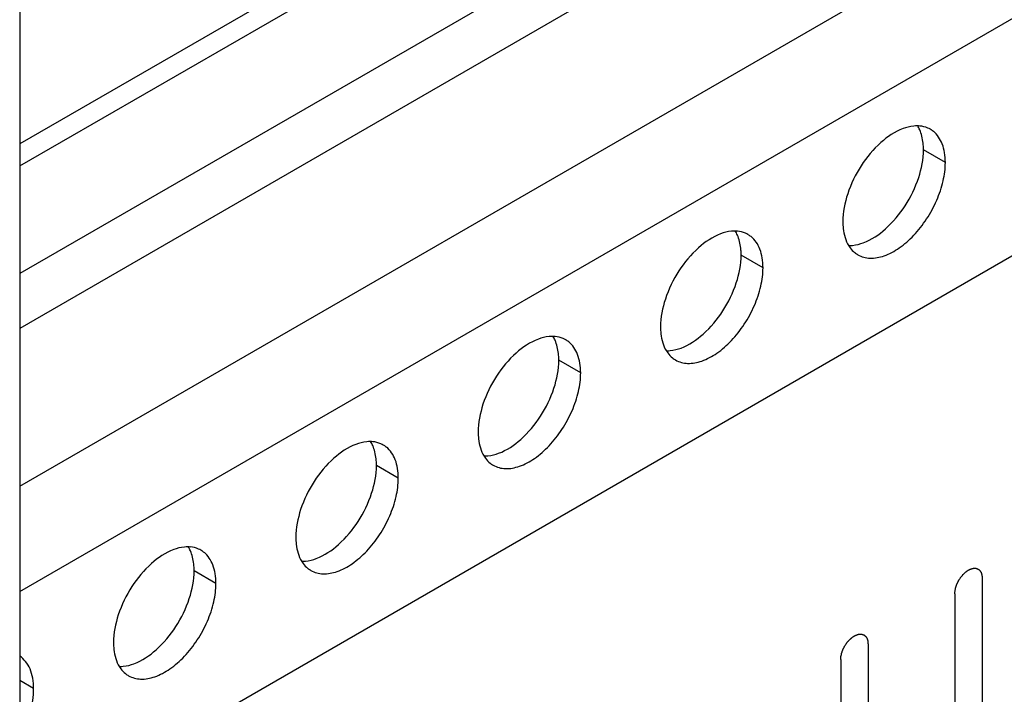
# Model space of a CAD drawing. Header units: inches. Extents: x 5 to 265, y 5 to 171.
# Tile 84 of 212: x 197.99 to 199.9, y 83.61 to 84.92. Entities that reach past the tile are written whole.
import ezdxf

# ---------------------------------------------------------------- set-up
doc = ezdxf.new("R2010")
doc.units = ezdxf.units.IN
doc.header["$LTSCALE"] = 14.96
doc.header["$MEASUREMENT"] = 0
doc.layers.get('0').update_dxf_attribs({"linetype": 'CONTINUOUS'})
doc.layers.add('03_ALL_AXES', color=7, linetype='CONTINUOUS')

msp = doc.modelspace()

# ---------------------------------------------------------------- linework, layer by layer
at = {"color": 7, "linetype": 'Continuous'}
for p, q in [((197.9895, 125.7406), (197.9895, 59.6039)), ((202.3395, 87.1882), (197.9895, 84.6768)), ((197.9895, 84.6345), (202.3136, 87.131)), ((201.94, 86.7061), (197.9895, 84.4253)), ((201.9859, 86.6265), (197.9895, 84.3191)), ((197.9895, 84.013), (202.2511, 86.4734)), ((197.9895, 83.8088), (202.3395, 86.3203)), ((197.9895, 83.3492), (202.2511, 85.8096)), ((199.8558, 83.8351), (199.8558, 82.8757)), ((199.8027, 83.8044), (199.8027, 82.8451)), ((199.6344, 83.7073), (199.6344, 82.7479)), ((199.5814, 83.6767), (199.5814, 82.7173))]:
    msp.add_line(p, q, dxfattribs=at)
for points in [[(199.8027, 83.8044), (199.8028, 83.805), (199.8029, 83.806), (199.803, 83.8076), (199.8031, 83.8089), (199.8032, 83.8098), (199.8032, 83.8103), (199.8032, 83.8107), (199.8033, 83.8111), (199.8035, 83.8116), (199.8037, 83.8126), (199.804, 83.814), (199.8043, 83.8153), (199.8045, 83.8163), (199.8046, 83.8169), (199.8047, 83.8173), (199.8049, 83.8177), (199.8051, 83.8182), (199.8054, 83.8192), (199.806, 83.8206), (199.8065, 83.822), (199.8068, 83.823), (199.807, 83.8235), (199.8072, 83.8239), (199.8074, 83.8244), (199.8077, 83.8249), (199.8081, 83.8259), (199.8088, 83.8273), (199.8095, 83.8286), (199.81, 83.8296), (199.8103, 83.8302), (199.8105, 83.8306), (199.8108, 83.831), (199.8111, 83.8315), (199.8117, 83.8324), (199.8125, 83.8336), (199.8133, 83.8349), (199.8139, 83.8358), (199.8143, 83.8363), (199.8145, 83.8367), (199.8148, 83.837), (199.8152, 83.8375), (199.8158, 83.8383), (199.8168, 83.8394), (199.8177, 83.8405), (199.8184, 83.8413), (199.8188, 83.8418), (199.8191, 83.8421), (199.8194, 83.8424), (199.8198, 83.8428), (199.8205, 83.8435), (199.8215, 83.8444), (199.8226, 83.8454), (199.8233, 83.8461), (199.8237, 83.8464), (199.824, 83.8468), (199.8243, 83.847), (199.8248, 83.8473), (199.8255, 83.8478), (199.8266, 83.8486), (199.8277, 83.8493), (199.8285, 83.8498), (199.8289, 83.8501), (199.8293, 83.8504), (199.8296, 83.8505), (199.83, 83.8507), (199.8308, 83.8511), (199.8318, 83.8516), (199.8329, 83.8521), (199.8337, 83.8524), (199.8341, 83.8526), (199.8344, 83.8528), (199.8347, 83.8528), (199.8351, 83.8529), (199.8358, 83.8531), (199.8369, 83.8533), (199.8379, 83.8536), (199.8386, 83.8537), (199.839, 83.8538), (199.8394, 83.8539), (199.8396, 83.8539), (199.84, 83.8539), (199.8407, 83.8538), (199.8416, 83.8538), (199.8426, 83.8538), (199.8433, 83.8538), (199.8436, 83.8537), (199.8439, 83.8537), (199.8442, 83.8536), (199.8445, 83.8535), (199.8451, 83.8533), (199.846, 83.853), (199.8468, 83.8527), (199.8474, 83.8524), (199.8477, 83.8523), (199.848, 83.8522), (199.8482, 83.8521), (199.8485, 83.8518), (199.849, 83.8514), (199.8496, 83.8509), (199.8503, 83.8503), (199.8508, 83.8499), (199.8511, 83.8497), (199.8513, 83.8495), (199.8514, 83.8493), (199.8516, 83.8489), (199.852, 83.8484), (199.8525, 83.8476), (199.853, 83.8468), (199.8534, 83.8462), (199.8536, 83.8459), (199.8538, 83.8457), (199.8538, 83.8453), (199.854, 83.8449), (199.8542, 83.8442), (199.8545, 83.8432), (199.8548, 83.8422), (199.855, 83.8415), (199.8551, 83.8411), (199.8553, 83.8408), (199.8553, 83.8404), (199.8553, 83.84), (199.8554, 83.8391), (199.8555, 83.8379), (199.8556, 83.8365), (199.8557, 83.8355), (199.8558, 83.8351)], [(199.5814, 83.6767), (199.5815, 83.6772), (199.5815, 83.6782), (199.5817, 83.6798), (199.5818, 83.6811), (199.5818, 83.682), (199.5819, 83.6825), (199.5819, 83.6829), (199.582, 83.6833), (199.5821, 83.6839), (199.5824, 83.6848), (199.5827, 83.6862), (199.583, 83.6876), (199.5832, 83.6885), (199.5833, 83.6891), (199.5834, 83.6895), (199.5836, 83.6899), (199.5838, 83.6905), (199.5841, 83.6914), (199.5846, 83.6928), (199.5851, 83.6942), (199.5855, 83.6952), (199.5857, 83.6957), (199.5858, 83.6962), (199.5861, 83.6966), (199.5863, 83.6971), (199.5868, 83.6981), (199.5875, 83.6995), (199.5882, 83.7009), (199.5887, 83.7018), (199.589, 83.7024), (199.5892, 83.7028), (199.5894, 83.7032), (199.5898, 83.7037), (199.5903, 83.7046), (199.5912, 83.7058), (199.592, 83.7071), (199.5926, 83.708), (199.5929, 83.7085), (199.5932, 83.7089), (199.5935, 83.7092), (199.5938, 83.7097), (199.5945, 83.7105), (199.5955, 83.7116), (199.5964, 83.7128), (199.5971, 83.7136), (199.5975, 83.714), (199.5977, 83.7144), (199.5981, 83.7146), (199.5985, 83.715), (199.5992, 83.7157), (199.6002, 83.7167), (199.6012, 83.7176), (199.602, 83.7183), (199.6024, 83.7187), (199.6027, 83.719), (199.603, 83.7192), (199.6035, 83.7195), (199.6042, 83.72), (199.6053, 83.7208), (199.6064, 83.7215), (199.6072, 83.7221), (199.6076, 83.7224), (199.6079, 83.7226), (199.6083, 83.7227), (199.6087, 83.7229), (199.6094, 83.7233), (199.6105, 83.7238), (199.6116, 83.7243), (199.6123, 83.7246), (199.6128, 83.7248), (199.6131, 83.725), (199.6134, 83.725), (199.6138, 83.7251), (199.6145, 83.7253), (199.6156, 83.7255), (199.6166, 83.7258), (199.6173, 83.726), (199.6177, 83.726), (199.618, 83.7261), (199.6183, 83.7261), (199.6187, 83.7261), (199.6194, 83.7261), (199.6203, 83.726), (199.6213, 83.726), (199.6219, 83.726), (199.6223, 83.7259), (199.6226, 83.726), (199.6229, 83.7258), (199.6232, 83.7257), (199.6238, 83.7255), (199.6246, 83.7252), (199.6255, 83.7249), (199.6261, 83.7247), (199.6264, 83.7245), (199.6267, 83.7245), (199.6269, 83.7243), (199.6272, 83.7241), (199.6276, 83.7236), (199.6283, 83.7231), (199.629, 83.7225), (199.6295, 83.7221), (199.6298, 83.7219), (199.63, 83.7217), (199.6301, 83.7215), (199.6303, 83.7212), (199.6307, 83.7206), (199.6312, 83.7198), (199.6317, 83.719), (199.6321, 83.7184), (199.6323, 83.7181), (199.6324, 83.7179), (199.6325, 83.7176), (199.6326, 83.7172), (199.6329, 83.7165), (199.6332, 83.7155), (199.6335, 83.7144), (199.6337, 83.7137), (199.6338, 83.7133), (199.6339, 83.713), (199.634, 83.7127), (199.634, 83.7122), (199.6341, 83.7113), (199.6342, 83.7102), (199.6343, 83.7087), (199.6344, 83.7078), (199.6344, 83.7073)]]:
    msp.add_open_spline(points, degree=3, knots=[0, 0, 0, 0, 0.015625, 0.03125, 0.046875, 0.054688, 0.058594, 0.0625, 0.066406, 0.070312, 0.078125, 0.09375, 0.109375, 0.117188, 0.121094, 0.125, 0.128906, 0.132812, 0.140625, 0.15625, 0.171875, 0.179688, 0.183594, 0.1875, 0.191406, 0.195312, 0.203125, 0.21875, 0.234375, 0.242188, 0.246094, 0.25, 0.253906, 0.257812, 0.265625, 0.28125, 0.296875, 0.304688, 0.308594, 0.3125, 0.316406, 0.320312, 0.328125, 0.34375, 0.359375, 0.367188, 0.371094, 0.375, 0.378906, 0.382812, 0.390625, 0.40625, 0.421875, 0.429688, 0.433594, 0.4375, 0.441406, 0.445312, 0.453125, 0.46875, 0.484375, 0.492188, 0.496094, 0.5, 0.503906, 0.507812, 0.515625, 0.53125, 0.546875, 0.554688, 0.558594, 0.5625, 0.566406, 0.570312, 0.578125, 0.59375, 0.609375, 0.617188, 0.621094, 0.625, 0.628906, 0.632812, 0.640625, 0.65625, 0.671875, 0.679688, 0.683594, 0.6875, 0.691406, 0.695312, 0.703125, 0.71875, 0.734375, 0.742188, 0.746094, 0.75, 0.753906, 0.757812, 0.765625, 0.78125, 0.796875, 0.804688, 0.808594, 0.8125, 0.816406, 0.820312, 0.828125, 0.84375, 0.859375, 0.867188, 0.871094, 0.875, 0.878906, 0.882812, 0.890625, 0.90625, 0.921875, 0.929688, 0.933594, 0.9375, 0.941406, 0.945312, 0.953125, 0.96875, 0.984375, 1, 1, 1, 1], dxfattribs=at)
at = {"layer": '03_ALL_AXES', "color": 7, "linetype": 'Continuous'}
for p, q in [((199.7844, 84.641), (199.7419, 84.6655)), ((199.4308, 84.4368), (199.3884, 84.4613)), ((199.0773, 84.2327), (199.0348, 84.2572)), ((198.7237, 84.0286), (198.6813, 84.0531)), ((198.3701, 83.8245), (198.3277, 83.849)), ((198.0166, 83.6203), (197.9895, 83.636))]:
    msp.add_line(p, q, dxfattribs=at)
for centre, radius, start, end in [((199.7295, 84.6533), 0.0585, 84.9317, 89.9013), ((199.7317, 84.6644), 0.0471, 51.4033, 60.0287), ((199.376, 84.4492), 0.0585, 84.9317, 89.9013), ((199.3782, 84.4603), 0.0471, 51.4033, 60.0287), ((199.6383, 84.5028), 0.0471, 231.4033, 240.0287), ((199.0224, 84.2451), 0.0585, 84.9317, 89.9013), ((199.0246, 84.2562), 0.0471, 51.4033, 60.0287), ((199.2848, 84.2986), 0.0471, 231.4033, 240.0287), ((198.6689, 84.041), 0.0585, 84.9317, 89.9013), ((198.671, 84.0521), 0.0471, 51.4033, 60.0287), ((198.9312, 84.0945), 0.0471, 231.4033, 240.0287), ((198.3153, 83.8368), 0.0585, 84.9317, 89.9013), ((198.3175, 83.8479), 0.0471, 51.4033, 60.0287), ((198.5777, 83.8904), 0.0471, 231.4033, 240.0287), ((198.2241, 83.6863), 0.0471, 231.4033, 240.0287)]:
    msp.add_arc(centre, radius, start, end, dxfattribs=at)
for points, knots in [([(199.7296, 84.7119), (199.7274, 84.7119), (199.7181, 84.7114), (199.7089, 84.709), (199.7023, 84.7065)], [0, 0, 0, 0, 0.235436, 1, 1, 1, 1]), ([(199.7359, 84.7012), (199.7356, 84.7022), (199.734, 84.706), (199.7321, 84.7097), (199.7305, 84.7123)], [0, 0, 0, 0, 0.257173, 1, 1, 1, 1]), ([(199.7553, 84.7053), (199.7537, 84.7062), (199.7473, 84.7094), (199.7401, 84.7111), (199.7347, 84.7116)], [0, 0, 0, 0, 0.245653, 1, 1, 1, 1]), ([(199.7023, 84.7065), (199.6864, 84.7006), (199.6553, 84.6796), (199.6189, 84.6355), (199.5932, 84.5828), (199.5857, 84.5445), (199.5857, 84.5262)], [0, 0, 0, 0, 0.22565, 0.487907, 0.756853, 1, 1, 1, 1]), ([(199.7419, 84.6655), (199.7419, 84.6687), (199.7415, 84.6808), (199.7391, 84.6929), (199.7359, 84.7012)], [0, 0, 0, 0, 0.268124, 1, 1, 1, 1]), ([(199.7844, 84.641), (199.7844, 84.6473), (199.7835, 84.6595), (199.778, 84.681), (199.7689, 84.695), (199.7611, 84.7013)], [0, 0, 0, 0, 0.287162, 0.548363, 1, 1, 1, 1]), ([(199.6253, 84.4852), (199.6412, 84.4911), (199.6722, 84.5121), (199.7087, 84.5562), (199.7344, 84.6088), (199.7419, 84.6472), (199.7419, 84.6655)], [0, 0, 0, 0, 0.22565, 0.487907, 0.756853, 1, 1, 1, 1]), ([(199.6148, 84.4619), (199.6218, 84.4579), (199.6394, 84.4533), (199.6678, 84.459), (199.6968, 84.4749), (199.7246, 84.4995), (199.7491, 84.5309), (199.7685, 84.5666), (199.781, 84.6037), (199.7844, 84.629), (199.7844, 84.641)], [0, 0, 0, 0, 0.086936, 0.18641, 0.303807, 0.437621, 0.582126, 0.729411, 0.871212, 1, 1, 1, 1]), ([(199.5857, 84.5262), (199.5857, 84.5218), (199.5865, 84.5057), (199.5909, 84.4894), (199.5971, 84.4794)], [0, 0, 0, 0, 0.276625, 1, 1, 1, 1]), ([(199.3487, 84.5024), (199.3329, 84.4965), (199.3018, 84.4754), (199.2653, 84.4314), (199.2397, 84.3787), (199.2321, 84.3403), (199.2321, 84.3221)], [0, 0, 0, 0, 0.22565, 0.487907, 0.756853, 1, 1, 1, 1]), ([(199.3761, 84.5077), (199.3739, 84.5077), (199.3645, 84.5073), (199.3554, 84.5049), (199.3487, 84.5024)], [0, 0, 0, 0, 0.235436, 1, 1, 1, 1]), ([(199.3824, 84.4971), (199.382, 84.4981), (199.3805, 84.5019), (199.3786, 84.5056), (199.3769, 84.5082)], [0, 0, 0, 0, 0.257173, 1, 1, 1, 1]), ([(199.4017, 84.5012), (199.4002, 84.502), (199.3937, 84.5053), (199.3865, 84.507), (199.3811, 84.5075)], [0, 0, 0, 0, 0.245653, 1, 1, 1, 1]), ([(199.3884, 84.4613), (199.3884, 84.4646), (199.3879, 84.4767), (199.3856, 84.4888), (199.3824, 84.4971)], [0, 0, 0, 0, 0.268124, 1, 1, 1, 1]), ([(199.4308, 84.4368), (199.4308, 84.4432), (199.4299, 84.4554), (199.4245, 84.4769), (199.4154, 84.4909), (199.4076, 84.4972)], [0, 0, 0, 0, 0.287162, 0.548363, 1, 1, 1, 1]), ([(199.598, 84.4798), (199.6002, 84.4798), (199.6095, 84.4803), (199.6187, 84.4827), (199.6253, 84.4852)], [0, 0, 0, 0, 0.235436, 1, 1, 1, 1]), ([(199.5971, 84.4794), (199.5979, 84.4781), (199.6013, 84.4731), (199.6054, 84.4687), (199.6089, 84.4659)], [0, 0, 0, 0, 0.258072, 1, 1, 1, 1]), ([(199.2718, 84.281), (199.2876, 84.287), (199.3187, 84.308), (199.3552, 84.3521), (199.3808, 84.4047), (199.3884, 84.4431), (199.3884, 84.4613)], [0, 0, 0, 0, 0.22565, 0.487907, 0.756853, 1, 1, 1, 1]), ([(199.2612, 84.2578), (199.2682, 84.2538), (199.2859, 84.2492), (199.3142, 84.2549), (199.3432, 84.2707), (199.371, 84.2954), (199.3956, 84.3268), (199.4149, 84.3625), (199.4274, 84.3996), (199.4308, 84.4248), (199.4308, 84.4368)], [0, 0, 0, 0, 0.086936, 0.18641, 0.303807, 0.437621, 0.582126, 0.729411, 0.871212, 1, 1, 1, 1]), ([(199.2321, 84.3221), (199.2321, 84.3176), (199.2329, 84.3015), (199.2374, 84.2852), (199.2435, 84.2753)], [0, 0, 0, 0, 0.276625, 1, 1, 1, 1]), ([(198.9952, 84.2983), (198.9793, 84.2924), (198.9482, 84.2713), (198.9118, 84.2272), (198.8861, 84.1746), (198.8786, 84.1362), (198.8786, 84.118)], [0, 0, 0, 0, 0.22565, 0.487907, 0.756853, 1, 1, 1, 1]), ([(199.0225, 84.3036), (199.0203, 84.3036), (199.011, 84.3031), (199.0018, 84.3008), (198.9952, 84.2983)], [0, 0, 0, 0, 0.235436, 1, 1, 1, 1]), ([(199.0288, 84.293), (199.0285, 84.294), (199.0269, 84.2978), (199.025, 84.3014), (199.0234, 84.304)], [0, 0, 0, 0, 0.257173, 1, 1, 1, 1]), ([(199.0482, 84.297), (199.0466, 84.2979), (199.0402, 84.3012), (199.033, 84.3029), (199.0276, 84.3034)], [0, 0, 0, 0, 0.245653, 1, 1, 1, 1]), ([(199.0348, 84.2572), (199.0348, 84.2605), (199.0344, 84.2726), (199.032, 84.2847), (199.0288, 84.293)], [0, 0, 0, 0, 0.268124, 1, 1, 1, 1]), ([(199.0773, 84.2327), (199.0773, 84.2391), (199.0763, 84.2513), (199.0709, 84.2728), (199.0618, 84.2868), (199.054, 84.293)], [0, 0, 0, 0, 0.287162, 0.548363, 1, 1, 1, 1]), ([(199.2435, 84.2753), (199.2444, 84.274), (199.2477, 84.269), (199.2519, 84.2646), (199.2554, 84.2618)], [0, 0, 0, 0, 0.258072, 1, 1, 1, 1]), ([(199.2444, 84.2757), (199.2466, 84.2757), (199.2559, 84.2762), (199.2651, 84.2785), (199.2718, 84.281)], [0, 0, 0, 0, 0.235436, 1, 1, 1, 1]), ([(198.9182, 84.0769), (198.9341, 84.0828), (198.9651, 84.1039), (199.0016, 84.148), (199.0272, 84.2006), (199.0348, 84.239), (199.0348, 84.2572)], [0, 0, 0, 0, 0.22565, 0.487907, 0.756853, 1, 1, 1, 1]), ([(198.9077, 84.0537), (198.9147, 84.0496), (198.9323, 84.0451), (198.9607, 84.0508), (198.9897, 84.0666), (199.0175, 84.0912), (199.042, 84.1227), (199.0614, 84.1584), (199.0739, 84.1955), (199.0773, 84.2207), (199.0773, 84.2327)], [0, 0, 0, 0, 0.086936, 0.18641, 0.303807, 0.437621, 0.582126, 0.729411, 0.871212, 1, 1, 1, 1]), ([(198.8786, 84.118), (198.8786, 84.1135), (198.8794, 84.0974), (198.8838, 84.0811), (198.89, 84.0712)], [0, 0, 0, 0, 0.276625, 1, 1, 1, 1]), ([(198.669, 84.0995), (198.6668, 84.0995), (198.6574, 84.099), (198.6483, 84.0967), (198.6416, 84.0942)], [0, 0, 0, 0, 0.235436, 1, 1, 1, 1]), ([(198.6753, 84.0889), (198.6749, 84.0898), (198.6733, 84.0937), (198.6715, 84.0973), (198.6698, 84.0999)], [0, 0, 0, 0, 0.257173, 1, 1, 1, 1]), ([(198.6946, 84.0929), (198.6931, 84.0938), (198.6866, 84.097), (198.6794, 84.0988), (198.674, 84.0993)], [0, 0, 0, 0, 0.245653, 1, 1, 1, 1]), ([(198.6416, 84.0942), (198.6258, 84.0882), (198.5947, 84.0672), (198.5582, 84.0231), (198.5326, 83.9705), (198.525, 83.9321), (198.525, 83.9139)], [0, 0, 0, 0, 0.22565, 0.487907, 0.756853, 1, 1, 1, 1]), ([(198.6813, 84.0531), (198.6813, 84.0563), (198.6808, 84.0684), (198.6785, 84.0806), (198.6753, 84.0889)], [0, 0, 0, 0, 0.268124, 1, 1, 1, 1]), ([(198.7237, 84.0286), (198.7237, 84.035), (198.7228, 84.0471), (198.7174, 84.0686), (198.7083, 84.0827), (198.7005, 84.0889)], [0, 0, 0, 0, 0.287162, 0.548363, 1, 1, 1, 1]), ([(198.89, 84.0712), (198.8908, 84.0699), (198.8941, 84.0649), (198.8983, 84.0605), (198.9018, 84.0577)], [0, 0, 0, 0, 0.258072, 1, 1, 1, 1]), ([(198.8909, 84.0716), (198.8931, 84.0716), (198.9024, 84.0721), (198.9116, 84.0744), (198.9182, 84.0769)], [0, 0, 0, 0, 0.235436, 1, 1, 1, 1]), ([(198.5647, 83.8728), (198.5805, 83.8787), (198.6116, 83.8998), (198.6481, 83.9439), (198.6737, 83.9965), (198.6813, 84.0349), (198.6813, 84.0531)], [0, 0, 0, 0, 0.22565, 0.487907, 0.756853, 1, 1, 1, 1]), ([(198.5541, 83.8496), (198.5611, 83.8455), (198.5788, 83.841), (198.6071, 83.8467), (198.6361, 83.8625), (198.6639, 83.8871), (198.6885, 83.9185), (198.7078, 83.9543), (198.7203, 83.9913), (198.7237, 84.0166), (198.7237, 84.0286)], [0, 0, 0, 0, 0.086936, 0.18641, 0.303807, 0.437621, 0.582126, 0.729411, 0.871212, 1, 1, 1, 1]), ([(198.525, 83.9139), (198.525, 83.9094), (198.5258, 83.8933), (198.5303, 83.877), (198.5364, 83.8671)], [0, 0, 0, 0, 0.276625, 1, 1, 1, 1]), ([(198.2881, 83.89), (198.2722, 83.8841), (198.2411, 83.8631), (198.2047, 83.819), (198.179, 83.7664), (198.1715, 83.728), (198.1715, 83.7098)], [0, 0, 0, 0, 0.22565, 0.487907, 0.756853, 1, 1, 1, 1]), ([(198.3154, 83.8954), (198.3132, 83.8954), (198.3039, 83.8949), (198.2947, 83.8925), (198.2881, 83.89)], [0, 0, 0, 0, 0.235436, 1, 1, 1, 1]), ([(198.3217, 83.8847), (198.3214, 83.8857), (198.3198, 83.8895), (198.3179, 83.8932), (198.3163, 83.8958)], [0, 0, 0, 0, 0.257173, 1, 1, 1, 1]), ([(198.341, 83.8888), (198.3395, 83.8897), (198.3331, 83.8929), (198.3259, 83.8947), (198.3205, 83.8951)], [0, 0, 0, 0, 0.245653, 1, 1, 1, 1]), ([(198.3277, 83.849), (198.3277, 83.8522), (198.3273, 83.8643), (198.3249, 83.8765), (198.3217, 83.8847)], [0, 0, 0, 0, 0.268124, 1, 1, 1, 1]), ([(198.3701, 83.8245), (198.3701, 83.8308), (198.3692, 83.843), (198.3638, 83.8645), (198.3547, 83.8786), (198.3469, 83.8848)], [0, 0, 0, 0, 0.287162, 0.548363, 1, 1, 1, 1]), ([(198.5373, 83.8675), (198.5395, 83.8675), (198.5488, 83.8679), (198.558, 83.8703), (198.5647, 83.8728)], [0, 0, 0, 0, 0.235436, 1, 1, 1, 1]), ([(198.5364, 83.8671), (198.5372, 83.8657), (198.5406, 83.8608), (198.5448, 83.8563), (198.5482, 83.8536)], [0, 0, 0, 0, 0.258072, 1, 1, 1, 1]), ([(198.2111, 83.6687), (198.227, 83.6746), (198.258, 83.6956), (198.2945, 83.7397), (198.3201, 83.7924), (198.3277, 83.8307), (198.3277, 83.849)], [0, 0, 0, 0, 0.22565, 0.487907, 0.756853, 1, 1, 1, 1]), ([(198.2006, 83.6454), (198.2076, 83.6414), (198.2252, 83.6368), (198.2536, 83.6425), (198.2826, 83.6584), (198.3104, 83.683), (198.3349, 83.7144), (198.3543, 83.7501), (198.3668, 83.7872), (198.3701, 83.8125), (198.3701, 83.8245)], [0, 0, 0, 0, 0.086936, 0.18641, 0.303807, 0.437621, 0.582126, 0.729411, 0.871212, 1, 1, 1, 1]), ([(198.1715, 83.7098), (198.1715, 83.7053), (198.1723, 83.6892), (198.1767, 83.6729), (198.1829, 83.6629)], [0, 0, 0, 0, 0.276625, 1, 1, 1, 1]), ([(198.0166, 83.6203), (198.0166, 83.6272), (198.0156, 83.6403), (198.0105, 83.6583), (198.002, 83.6731), (197.9939, 83.6806), (197.9896, 83.6834)], [0, 0, 0, 0, 0.288313, 0.548272, 0.782297, 1, 1, 1, 1]), ([(198.1829, 83.6629), (198.1837, 83.6616), (198.187, 83.6566), (198.1912, 83.6522), (198.1947, 83.6494)], [0, 0, 0, 0, 0.258072, 1, 1, 1, 1]), ([(198.1838, 83.6633), (198.186, 83.6633), (198.1953, 83.6638), (198.2045, 83.6662), (198.2111, 83.6687)], [0, 0, 0, 0, 0.235436, 1, 1, 1, 1]), ([(197.9901, 83.527), (197.9983, 83.542), (198.0111, 83.5723), (198.0166, 83.6049), (198.0166, 83.6203)], [0, 0, 0, 0, 0.525452, 1, 1, 1, 1])]:
    msp.add_open_spline(points, degree=3, knots=knots, dxfattribs=at)

doc.saveas('drawing.dxf')
